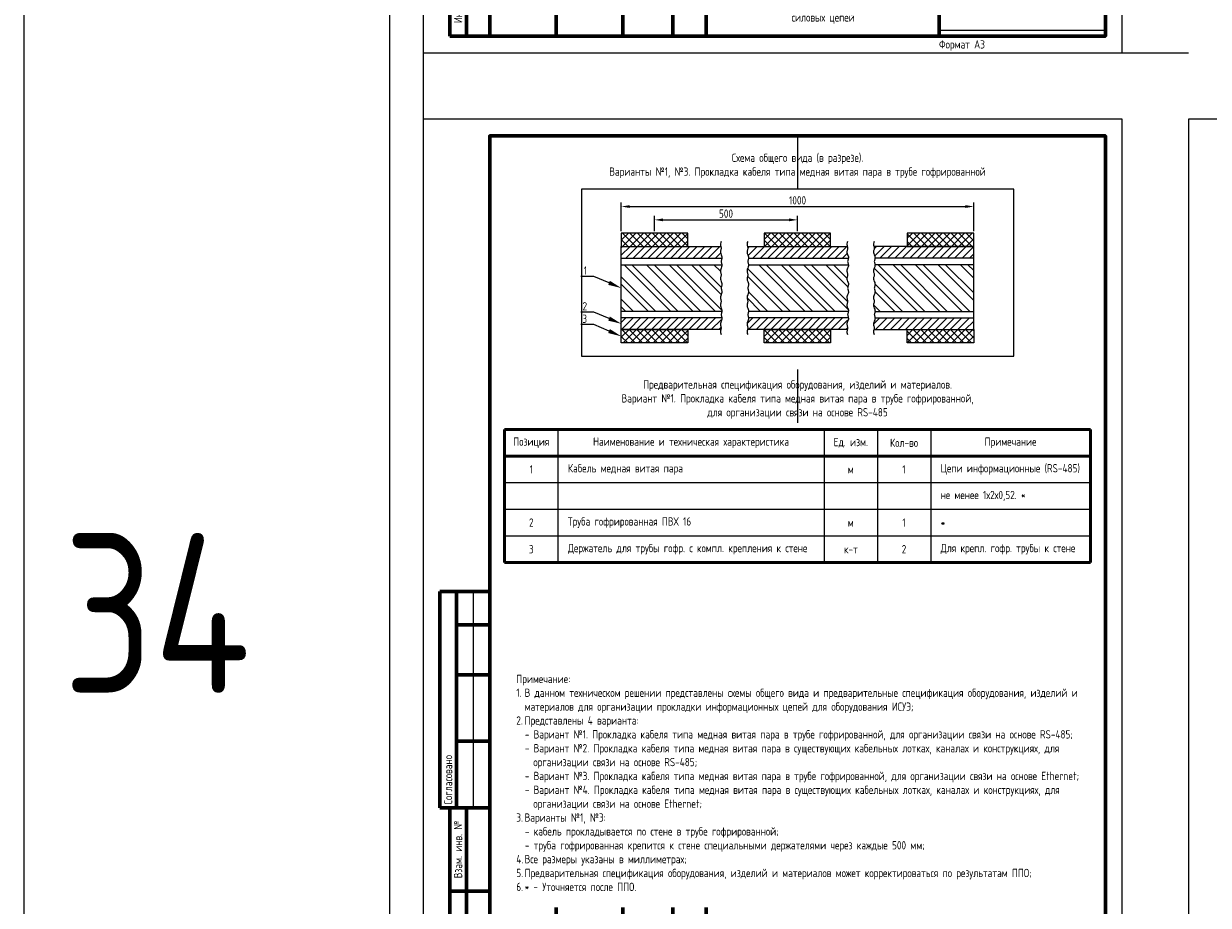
# Model space of a CAD drawing. Header units: millimetres. Extents: x -110 to 4101, y -10868 to 110.
# Tile 2 of 90: x -110 to 246, y -10707 to -10442. Entities that reach past the tile are written whole.
import ezdxf
from ezdxf import colors
from ezdxf.entities.mleader import LeaderData, LeaderLine
from ezdxf.enums import TextEntityAlignment as Align
from ezdxf.math import Vec2, Vec3

# ---------------------------------------------------------------- set-up
doc = ezdxf.new("R2010")
doc.units = ezdxf.units.MM
doc.layers.add('01.Вспомогательный_слой', color=1, linetype='Continuous', plot=False)
doc.layers.add('Формат', color=7, linetype='Continuous', lineweight=25)
doc.layers.add('Формат @ 1', color=7, linetype='Continuous', lineweight=25)
doc.styles.get("Standard").update_dxf_attribs({"font": 'arial.ttf'})
doc.styles.add('ЭП', font='GOST.TTF')
doc.dimstyles.new('ISO-25', dxfattribs={"dimtxt": 2.5, "dimasz": 2.5, "dimexe": 1.25, "dimexo": 0.625, "dimtad": 1, "dimtxsty": 'Standard', "dimcen": 2.5, "dimadec": 0, "dimazin": 0, "dimtfac": 1, "dimtmove": 0, "dimatfit": 3, "dimfxl": 1, "dimarcsym": 0})
picture_1 = doc.add_image_def('image3.png', size_in_pixel=(587, 136))
pattern_1 = [(45, (-213.2136, -862.4686), (-1.12253202, 1.12253202), []), (135, (-213.2136, -862.4686), (-1.12253202, -1.12253202), [])]

# ---------------------------------------------------------------- blocks, each defined once
blk = doc.blocks.new('*U78')
at = {"layer": 'Формат', "color": 7, "linetype": 'Continuous', "lineweight": 60}
for p, q in [((5, 150), (20, 150)), ((5, 150), (5, 85)), ((10, 150), (10, 85)), ((10, 140), (20, 140)), ((10, 125), (20, 125)), ((10, 105), (20, 105)), ((5, 85), (13, 85)), ((8, 85), (20, 85)), ((8, 85), (8, 0)), ((13, 85), (13, 0)), ((8, 60), (20, 60)), ((20, 55), (20, 0)), ((40, 55), (40, 0)), ((60, 55), (60, 0)), ((75, 55), (75, 0)), ((85, 55), (85, 0)), ((155, 30), (155, 0)), ((8, 0), (20, 0))]:
    blk.add_line(p, q, dxfattribs=at)
at = {"layer": 'Формат', "color": 7, "linetype": 'Continuous', "lineweight": 25}
blk.add_line((15, 150), (15, 85), dxfattribs=at)
blk.add_lwpolyline([(0, -5), (210, -5), (210, 292), (0, 292)], close=True, dxfattribs=at)
at = {"layer": 'Формат', "color": 7, "linetype": 'Continuous', "lineweight": 60}
blk.add_lwpolyline([(20, 0), (205, 0), (205, 287), (20, 287)], close=True, dxfattribs=at)
at = {"layer": 'Формат', "color": 7, "linetype": 'Continuous', "lineweight": 25, "style": 'ЭП'}
blk.add_text('Согласовано', height=2.5, rotation=90, dxfattribs=at).set_placement((7.5, 86), align=Align.MIDDLE_LEFT)
for s, p in [('Взам. инв. №', (10.5, 72.5)), ('Инв. № подл.', (10.5, 12.5))]:
    blk.add_text(s, height=2.5, rotation=90, dxfattribs=at).set_placement(p, align=Align.MIDDLE_CENTER)
at = {"layer": 'Формат', "color": 7, "linetype": 'Continuous', "lineweight": 25, "style": 'ЭП', "flags": 8}
for tag, p in [('СОГЛ_ФИО_1', (12.5, 106)), ('СОГЛ_ФИО_2', (17.5, 106)), ('СОГЛ_ДОЛЖ_1', (12.5, 86)), ('СОГЛ_ДОЛЖ_2', (17.5, 86))]:
    blk.add_attdef(tag, text='', height=2.5, rotation=90, dxfattribs=at).set_placement(p, align=Align.MIDDLE_LEFT)
for tag, height, p in [('ОБОЗНАЧЕНИЕ', 5, (145, 50)), ('ОБЪЕКТ', 2.5, (145, 37.5)), ('НАИМЕНОВАНИЕ', 2.5, (120, 22.5)), ('Стадия', 2.5, (162.5, 20)), ('Лист', 2.5, (177.5, 20)), ('Листов', 2.5, (195, 20)), ('НАИМ_ИЗОБРАЖЕНИЙ', 2.5, (120, 7.5))]:
    blk.add_attdef(tag, text='', height=height, dxfattribs=at).set_placement(p, align=Align.MIDDLE_CENTER)
for tag, p in [('изм.№', (21, 37.5)), ('изм.уч.', (31, 37.5)), ('изм.лист', (41, 37.5)), ('изм.№_док.', (50.5, 37.5)), ('изм_дата', (76, 37.5)), ('Должн_1', (21, 27.5)), ('ФИО_1', (41, 27.5)), ('дата_1', (76, 27.5)), ('ДОЛЖН_2', (21, 22.5)), ('ФИО_2', (41, 22.5)), ('дата_2', (76, 22.5)), ('Должн_3', (21, 17.5)), ('ФИО_3', (41, 17.5)), ('дата_3', (76, 17.5)), ('ДОЛЖН_4', (21, 12.5)), ('ФИО_4', (41, 12.5)), ('дата_4', (76, 12.5)), ('ДОЛЖН_5', (21, 7.5)), ('ФИО_5', (41, 7.5)), ('дата_5', (76, 7.5)), ('ДОЛЖН_6', (21, 2.5)), ('ФИО_6', (41, 2.5)), ('дата_6', (76, 2.5)), ('ФОРМ.ЛИСТА', (155, -2.5))]:
    blk.add_attdef(tag, text='', height=2.5, dxfattribs=at).set_placement(p, align=Align.MIDDLE_LEFT)
blk.add_attdef('N_ИНВ', text='', height=2.5, rotation=90, dxfattribs=at).set_placement((16.5, 12.5), align=Align.MIDDLE_CENTER)
at = {"ltscale": 0.2}
image = blk.add_image(picture_1, insert=(155, 1.71), size_in_units=(50, 11.58), dxfattribs=at)
image.dxf.flags = 7
blk = doc.blocks.new('*T137')
at = {"color": 0, "linetype": 'ByBlock', "lineweight": 50, "ltscale": 0.2, "transparency": 16777216}
for p, q in [((0, 0), (176, 0)), ((0, 0), (0, -40)), ((176, 0), (176, -40)), ((0, -8), (176, -8)), ((0, -40), (176, -40))]:
    blk.add_line(p, q, dxfattribs=at)
at = {"color": 0, "linetype": 'ByBlock', "ltscale": 0.2, "transparency": 16777216}
for p, q in [((16, 0), (16, -40)), ((96, 0), (96, -40)), ((112, 0), (112, -40)), ((128, 0), (128, -40)), ((96, -16), (176, -16)), ((0, -24), (16, -24)), ((96, -24), (176, -24)), ((0, -32), (16, -32)), ((96, -32), (112, -32))]:
    blk.add_line(p, q, dxfattribs=at)
at = {"color": 0, "linetype": 'ByBlock', "lineweight": -2, "ltscale": 0.2, "transparency": 16777216}
for p, q in [((0, -16), (96, -16)), ((16, -24), (96, -24)), ((16, -32), (96, -32)), ((112, -32), (176, -32))]:
    blk.add_line(p, q, dxfattribs=at)
at = {"color": 0, "ltscale": 0.2, "transparency": 16777216, "char_height": 2.5, "style": 'ЭП'}
for s, insert, width, attachment_point in [('{\\fGOST type A|b1|i0|c204|p34;Позиция}', (8, -4), 10, 5), ('{\\fGOST type A|b1|i0|c204|p34;Наименование и техническая характеристика}', (56, -4), 74, 5), ('{\\fGOST type A|b1|i0|c204|p34;Ед. изм.}', (104, -4), 10, 5), ('{\\fGOST type A|b1|i0|c204|p34;Кол-во}', (120, -4), 10, 5), ('{\\fGOST type A|b1|i0|c204|p34;Примечание}', (152, -4), 42, 5), ('1', (8, -12), 10, 5), ('Кабель медная витая пара', (19, -12), 74, 4), ('1', (120, -12), 10, 5), ('Цепи информационные (RS-485)', (131, -12), 42, 4), ('м', (104, -12), 10, 5), ('не менее 1х2х0,52. *', (131, -20), 42, 4), ('2', (8, -28), 10, 5), ('Труба гофрированная ПВХ 16', (19, -28), 74, 4), ('м', (104, -28), 10, 5), ('1', (120, -28), 10, 5), ('*', (131, -28), 42, 4), ('3', (8, -36), 10, 5), ('Держатель для трубы гофр. с компл. крепления к стене', (19, -36), 74, 4), ('к-т', (104, -36), 10, 5), ('2', (120, -36), 10, 5), ('Для крепл. гофр. трубы к стене', (131, -36), 42, 4)]:
    blk.add_mtext(s, dxfattribs=dict(at, insert=insert, width=width, attachment_point=attachment_point))
blk = doc.blocks.new('*D138')
at = {"color": 0, "lineweight": -2, "ltscale": 0.2, "transparency": 16777216}
for p, q in [((79.55, -10504.62), (79.55, -10500)), ((82.05, -10501.25), (119.95, -10501.25)), ((122.45, -10504.62), (122.45, -10500))]:
    blk.add_line(p, q, dxfattribs=at)
at = {"color": 0, "ltscale": 0.2, "transparency": 16777216}
for points in [[(82.05, -10500.83), (82.05, -10501.67), (79.55, -10501.25)], [(119.95, -10500.83), (119.95, -10501.67), (122.45, -10501.25)]]:
    blk.add_solid(points, dxfattribs=at)
at = {"layer": 'Defpoints', "color": 0, "ltscale": 0.2, "transparency": 16777216}
for p in [(122.45, -10501.25), (79.55, -10505.25), (122.45, -10505.25)]:
    blk.add_point(p, dxfattribs=at)
at = {"color": 0, "ltscale": 0.2, "transparency": 16777216, "insert": (101, -10499.38), "char_height": 2.5, "attachment_point": 5, "style": 'ЭП'}
blk.add_mtext('500', dxfattribs=at)
blk = doc.blocks.new('*D135')
at = {"color": 0, "lineweight": -2, "ltscale": 0.2, "transparency": 16777216}
for p, q in [((69.55, -10504.62), (69.55, -10496)), ((72.05, -10497.25), (172.95, -10497.25)), ((175.45, -10504.62), (175.45, -10496))]:
    blk.add_line(p, q, dxfattribs=at)
at = {"color": 0, "ltscale": 0.2, "transparency": 16777216}
for points in [[(72.05, -10496.83), (72.05, -10497.67), (69.55, -10497.25)], [(172.95, -10496.83), (172.95, -10497.67), (175.45, -10497.25)]]:
    blk.add_solid(points, dxfattribs=at)
at = {"layer": 'Defpoints', "color": 0, "ltscale": 0.2, "transparency": 16777216}
for p in [(175.45, -10497.25), (69.55, -10505.25), (175.45, -10505.25)]:
    blk.add_point(p, dxfattribs=at)
at = {"color": 0, "ltscale": 0.2, "transparency": 16777216, "insert": (122.5, -10495.38), "char_height": 2.5, "attachment_point": 5, "style": 'ЭП'}
blk.add_mtext('1000', dxfattribs=at)
blk = doc.blocks.new('*U77')
at = {"layer": 'Формат', "color": 7, "linetype": 'Continuous', "lineweight": 25}
blk.add_lwpolyline([(0, -5), (210, -5), (210, 292), (0, 292)], close=True, dxfattribs=at)
at = {"layer": 'Формат', "color": 7, "linetype": 'Continuous', "lineweight": 25, "style": 'ЭП', "flags": 8}
blk.add_attdef('N_ИНВ', text='', height=2.5, rotation=90, dxfattribs=at).set_placement((16.5, 12.5), align=Align.MIDDLE_CENTER)
for tag, p in [('изм.№', (21, 7.5)), ('изм.уч.', (31, 7.5)), ('изм.лист', (41, 7.5)), ('изм.№_док.', (50.5, 7.5)), ('изм_дата', (76, 7.5)), ('ФОРМ.ЛИСТА', (155, -2.5))]:
    blk.add_attdef(tag, text='', height=2.5, dxfattribs=at).set_placement(p, align=Align.MIDDLE_LEFT)
for tag, height, p in [('ОБОЗНАЧЕНИЕ', 5, (140, 7.5)), ('Лист', 2.5, (200, 4))]:
    blk.add_attdef(tag, text='', height=height, dxfattribs=at).set_placement(p, align=Align.MIDDLE_CENTER)

msp = doc.modelspace()

# ---------------------------------------------------------------- hatches: boundary and pattern name
at = {"ltscale": 0.2}
h = msp.add_hatch(dxfattribs=at)
h.set_pattern_fill('ANSI37', color=256, scale=0.5)
h.set_pattern_definition(pattern_1)
h.paths.add_polyline_path([(89.553, -10509.25), (89.553, -10505.25), (69.553, -10505.25), (69.553, -10509.25)])
h.paths.add_polyline_path([(89.553, -10538.25), (89.553, -10534.25), (69.553, -10534.25), (69.553, -10538.25)])
h = msp.add_hatch(dxfattribs=at)
h.set_pattern_fill('ANSI37', color=256, scale=0.5)
h.set_pattern_definition(pattern_1)
h.paths.add_polyline_path([(132.447, -10509.25), (132.447, -10505.25), (112.447, -10505.25), (112.447, -10509.25)])
h.paths.add_polyline_path([(132.447, -10538.25), (132.447, -10534.25), (112.447, -10534.25), (112.447, -10538.25)])
h = msp.add_hatch(dxfattribs=at)
h.set_pattern_fill('ANSI37', color=256, scale=0.5)
h.set_pattern_definition(pattern_1)
h.paths.add_polyline_path([(175.447, -10509.25), (175.447, -10505.25), (155.447, -10505.25), (155.447, -10509.25)])
h.paths.add_polyline_path([(175.447, -10538.25), (175.447, -10534.25), (155.447, -10534.25), (155.447, -10538.25)])
h = msp.add_hatch(dxfattribs=at)
h.set_pattern_fill('ANSI31', color=256, scale=0.5)
h.set_pattern_definition([(45, (-213.2136, -862.4686), (-1.12253202, 1.12253202), [])])
h.paths.add_polyline_path([(99.421, -10510.339), (99.482, -10510.133), (99.532, -10509.938), (99.553, -10509.75), (99.532, -10509.562), (99.482, -10509.367), (99.447, -10509.25), (69.553, -10509.25), (69.553, -10512.75), (99.553, -10512.75), (99.553, -10511.75), (99.409, -10511.397), (99.342, -10511.086), (99.333, -10510.81), (99.365, -10510.562)])
h.paths.add_polyline_path([(99.532, -10533.562), (99.482, -10533.367), (99.421, -10533.161), (99.365, -10532.938), (99.333, -10532.69), (99.342, -10532.414), (99.409, -10532.103), (99.553, -10531.75), (99.553, -10530.75), (69.553, -10530.75), (69.553, -10534.25), (99.447, -10534.25), (99.482, -10534.133), (99.532, -10533.938), (99.553, -10533.75)])
h.paths.add_polyline_path([(137.409, -10511.397), (137.342, -10511.086), (137.333, -10510.81), (137.365, -10510.562), (137.421, -10510.339), (137.482, -10510.133), (137.532, -10509.938), (137.553, -10509.75), (137.532, -10509.562), (137.482, -10509.367), (137.447, -10509.25), (107.553, -10509.25), (107.553, -10511.75), (107.696, -10512.103), (107.764, -10512.414), (107.774, -10512.75), (137.553, -10512.75), (137.553, -10511.75)])
h.paths.add_polyline_path([(137.553, -10531.75), (137.553, -10530.75), (107.765, -10530.75), (107.772, -10530.81), (107.764, -10531.086), (107.696, -10531.397), (107.553, -10531.75), (107.553, -10534.25), (137.447, -10534.25), (137.482, -10534.133), (137.532, -10533.938), (137.553, -10533.75), (137.532, -10533.562), (137.482, -10533.367), (137.421, -10533.161), (137.365, -10532.938), (137.333, -10532.69), (137.342, -10532.414), (137.409, -10532.103)])
h.paths.add_polyline_path([(175.447, -10509.25), (145.553, -10509.25), (145.553, -10511.75), (145.696, -10512.103), (145.764, -10512.414), (145.774, -10512.75), (175.447, -10512.75)])
h.paths.add_polyline_path([(175.447, -10530.75), (145.765, -10530.75), (145.772, -10530.81), (145.764, -10531.086), (145.696, -10531.397), (145.553, -10531.75), (145.553, -10534.25), (175.447, -10534.25)])
h = msp.add_hatch(dxfattribs=at)
h.set_pattern_fill('ANSI32', color=256, scale=0.5, angle=90)
h.set_pattern_definition([(135, (-213.2136, -862.4686), (-3.367596, -3.367596), []), (135, (-213.2136, -860.2235), (-3.367596, -3.367596), [])])
h.paths.add_polyline_path([(99.765, -10528.75), (99.772, -10528.69), (99.764, -10528.414), (99.696, -10528.103), (99.553, -10527.75), (99.409, -10527.397), (99.342, -10527.086), (99.333, -10526.81), (99.365, -10526.562), (99.421, -10526.339), (99.482, -10526.133), (99.532, -10525.938), (99.553, -10525.75), (99.532, -10525.562), (99.482, -10525.367), (99.421, -10525.161), (99.365, -10524.938), (99.333, -10524.69), (99.342, -10524.414), (99.409, -10524.103), (99.553, -10523.75), (99.696, -10523.397), (99.764, -10523.086), (99.772, -10522.81), (99.74, -10522.562), (99.684, -10522.339), (99.623, -10522.133), (99.573, -10521.938), (99.553, -10521.75), (99.573, -10521.562), (99.623, -10521.367), (99.684, -10521.161), (99.74, -10520.938), (99.772, -10520.69), (99.764, -10520.414), (99.696, -10520.103), (99.553, -10519.75), (99.409, -10519.397), (99.342, -10519.086), (99.333, -10518.81), (99.365, -10518.562), (99.421, -10518.339), (99.482, -10518.133), (99.532, -10517.938), (99.553, -10517.75), (99.532, -10517.562), (99.482, -10517.367), (99.421, -10517.161), (99.365, -10516.938), (99.333, -10516.69), (99.342, -10516.414), (99.409, -10516.103), (99.553, -10515.75), (99.696, -10515.397), (99.764, -10515.086), (99.772, -10514.81), (99.765, -10514.75), (69.553, -10514.75), (69.553, -10528.75)])
h.paths.add_polyline_path([(137.765, -10528.75), (137.772, -10528.69), (137.764, -10528.414), (137.696, -10528.103), (137.553, -10527.75), (137.409, -10527.397), (137.342, -10527.086), (137.333, -10526.81), (137.365, -10526.562), (137.421, -10526.339), (137.482, -10526.133), (137.532, -10525.938), (137.553, -10525.75), (137.532, -10525.562), (137.482, -10525.367), (137.421, -10525.161), (137.365, -10524.938), (137.333, -10524.69), (137.342, -10524.414), (137.409, -10524.103), (137.553, -10523.75), (137.696, -10523.397), (137.764, -10523.086), (137.772, -10522.81), (137.74, -10522.562), (137.684, -10522.339), (137.623, -10522.133), (137.573, -10521.938), (137.553, -10521.75), (137.573, -10521.562), (137.623, -10521.367), (137.684, -10521.161), (137.74, -10520.938), (137.772, -10520.69), (137.764, -10520.414), (137.696, -10520.103), (137.553, -10519.75), (137.409, -10519.397), (137.342, -10519.086), (137.333, -10518.81), (137.365, -10518.562), (137.421, -10518.339), (137.482, -10518.133), (137.532, -10517.938), (137.553, -10517.75), (137.532, -10517.562), (137.482, -10517.367), (137.421, -10517.161), (137.365, -10516.938), (137.333, -10516.69), (137.342, -10516.414), (137.409, -10516.103), (137.553, -10515.75), (137.696, -10515.397), (137.764, -10515.086), (137.772, -10514.81), (137.765, -10514.75), (107.765, -10514.75), (107.772, -10514.81), (107.764, -10515.086), (107.696, -10515.397), (107.553, -10515.75), (107.409, -10516.103), (107.342, -10516.414), (107.333, -10516.69), (107.365, -10516.938), (107.421, -10517.161), (107.482, -10517.367), (107.532, -10517.562), (107.553, -10517.75), (107.532, -10517.938), (107.482, -10518.133), (107.421, -10518.339), (107.365, -10518.562), (107.333, -10518.81), (107.342, -10519.086), (107.409, -10519.397), (107.553, -10519.75), (107.696, -10520.103), (107.764, -10520.414), (107.772, -10520.69), (107.74, -10520.938), (107.684, -10521.161), (107.623, -10521.367), (107.573, -10521.562), (107.553, -10521.75), (107.573, -10521.938), (107.623, -10522.133), (107.684, -10522.339), (107.74, -10522.562), (107.772, -10522.81), (107.764, -10523.086), (107.696, -10523.397), (107.553, -10523.75), (107.409, -10524.103), (107.342, -10524.414), (107.333, -10524.69), (107.365, -10524.938), (107.421, -10525.161), (107.482, -10525.367), (107.532, -10525.562), (107.553, -10525.75), (107.532, -10525.938), (107.482, -10526.133), (107.421, -10526.339), (107.365, -10526.562), (107.333, -10526.81), (107.342, -10527.086), (107.409, -10527.397), (107.553, -10527.75), (107.696, -10528.103), (107.764, -10528.414), (107.774, -10528.75)])
h.paths.add_polyline_path([(175.447, -10528.75), (175.447, -10514.75), (145.765, -10514.75), (145.772, -10514.81), (145.764, -10515.086), (145.696, -10515.397), (145.553, -10515.75), (145.409, -10516.103), (145.342, -10516.414), (145.333, -10516.69), (145.365, -10516.938), (145.421, -10517.161), (145.482, -10517.367), (145.532, -10517.562), (145.553, -10517.75), (145.532, -10517.938), (145.482, -10518.133), (145.421, -10518.339), (145.365, -10518.562), (145.333, -10518.81), (145.342, -10519.086), (145.409, -10519.397), (145.553, -10519.75), (145.696, -10520.103), (145.764, -10520.414), (145.772, -10520.69), (145.74, -10520.938), (145.684, -10521.161), (145.623, -10521.367), (145.573, -10521.562), (145.553, -10521.75), (145.573, -10521.938), (145.623, -10522.133), (145.684, -10522.339), (145.74, -10522.562), (145.772, -10522.81), (145.764, -10523.086), (145.696, -10523.397), (145.553, -10523.75), (145.409, -10524.103), (145.342, -10524.414), (145.333, -10524.69), (145.365, -10524.938), (145.421, -10525.161), (145.482, -10525.367), (145.532, -10525.562), (145.553, -10525.75), (145.532, -10525.938), (145.482, -10526.133), (145.421, -10526.339), (145.365, -10526.562), (145.333, -10526.81), (145.342, -10527.086), (145.409, -10527.397), (145.553, -10527.75), (145.696, -10528.103), (145.764, -10528.414), (145.774, -10528.75)])

# ---------------------------------------------------------------- linework, layer by layer
for points in [[(-110, -10868), (2120, -10868), (2120, 110), (-110, 110)], [(69.553, -10509.25), (89.553, -10509.25), (89.553, -10505.25), (69.553, -10505.25)], [(112.447, -10509.25), (132.447, -10509.25), (132.447, -10505.25), (112.447, -10505.25)], [(155.447, -10509.25), (175.447, -10509.25), (175.447, -10505.25), (155.447, -10505.25)], [(69.553, -10534.25), (89.553, -10534.25), (89.553, -10538.25), (69.553, -10538.25)], [(112.447, -10534.25), (132.447, -10534.25), (132.447, -10538.25), (112.447, -10538.25)], [(155.447, -10534.25), (175.447, -10534.25), (175.447, -10538.25), (155.447, -10538.25)]]:
    msp.add_lwpolyline(points, close=True, dxfattribs=at)
for points in [[(99.447, -10534.25), (69.553, -10534.25), (69.553, -10509.25), (99.447, -10509.25)], [(69.553, -10534.25), (69.553, -10530.75), (69.553, -10528.75), (69.553, -10514.75), (69.553, -10512.75), (69.553, -10509.25)], [(99.553, -10507.75), (99.409, -10508.103), (99.342, -10508.414), (99.333, -10508.69), (99.365, -10508.938), (99.421, -10509.161), (99.482, -10509.367), (99.532, -10509.562), (99.553, -10509.75), (99.532, -10509.938), (99.482, -10510.133), (99.421, -10510.339), (99.365, -10510.562), (99.333, -10510.81), (99.342, -10511.086), (99.409, -10511.397), (99.553, -10511.75)], [(107.553, -10507.75), (107.409, -10508.103), (107.342, -10508.414), (107.333, -10508.69), (107.365, -10508.938), (107.421, -10509.161), (107.482, -10509.367), (107.532, -10509.562), (107.553, -10509.75), (107.532, -10509.938), (107.482, -10510.133), (107.421, -10510.339), (107.365, -10510.562), (107.333, -10510.81), (107.342, -10511.086), (107.409, -10511.397), (107.553, -10511.75)], [(107.447, -10509.25), (137.447, -10509.25)], [(137.553, -10507.75), (137.409, -10508.103), (137.342, -10508.414), (137.333, -10508.69), (137.365, -10508.938), (137.421, -10509.161), (137.482, -10509.367), (137.532, -10509.562), (137.553, -10509.75), (137.532, -10509.938), (137.482, -10510.133), (137.421, -10510.339), (137.365, -10510.562), (137.333, -10510.81), (137.342, -10511.086), (137.409, -10511.397), (137.553, -10511.75)], [(145.553, -10507.75), (145.409, -10508.103), (145.342, -10508.414), (145.333, -10508.69), (145.365, -10508.938), (145.421, -10509.161), (145.482, -10509.367), (145.532, -10509.562), (145.553, -10509.75), (145.532, -10509.938), (145.482, -10510.133), (145.421, -10510.339), (145.365, -10510.562), (145.333, -10510.81), (145.342, -10511.086), (145.409, -10511.397), (145.553, -10511.75)], [(145.447, -10534.25), (175.447, -10534.25), (175.447, -10509.25), (145.447, -10509.25)], [(99.765, -10530.75), (69.553, -10530.75), (69.553, -10512.75), (99.765, -10512.75)], [(99.765, -10530.75), (69.553, -10530.75), (69.553, -10512.75), (99.765, -10512.75)], [(99.553, -10511.75), (99.696, -10512.103), (99.764, -10512.414), (99.772, -10512.69), (99.74, -10512.938), (99.684, -10513.161), (99.623, -10513.367), (99.573, -10513.562), (99.553, -10513.75), (99.573, -10513.938), (99.623, -10514.133), (99.684, -10514.339), (99.74, -10514.562), (99.772, -10514.81), (99.764, -10515.086), (99.696, -10515.397), (99.553, -10515.75)], [(107.553, -10511.75), (107.696, -10512.103), (107.764, -10512.414), (107.772, -10512.69), (107.74, -10512.938), (107.684, -10513.161), (107.623, -10513.367), (107.573, -10513.562), (107.553, -10513.75), (107.573, -10513.938), (107.623, -10514.133), (107.684, -10514.339), (107.74, -10514.562), (107.772, -10514.81), (107.764, -10515.086), (107.696, -10515.397), (107.553, -10515.75)], [(107.765, -10512.75), (137.765, -10512.75)], [(107.765, -10512.75), (137.765, -10512.75)], [(137.553, -10511.75), (137.696, -10512.103), (137.764, -10512.414), (137.772, -10512.69), (137.74, -10512.938), (137.684, -10513.161), (137.623, -10513.367), (137.573, -10513.562), (137.553, -10513.75), (137.573, -10513.938), (137.623, -10514.133), (137.684, -10514.339), (137.74, -10514.562), (137.772, -10514.81), (137.764, -10515.086), (137.696, -10515.397), (137.553, -10515.75)], [(145.553, -10511.75), (145.696, -10512.103), (145.764, -10512.414), (145.772, -10512.69), (145.74, -10512.938), (145.684, -10513.161), (145.623, -10513.367), (145.573, -10513.562), (145.553, -10513.75), (145.573, -10513.938), (145.623, -10514.133), (145.684, -10514.339), (145.74, -10514.562), (145.772, -10514.81), (145.764, -10515.086), (145.696, -10515.397), (145.553, -10515.75)], [(145.765, -10530.75), (175.447, -10530.75), (175.447, -10512.75), (145.765, -10512.75)], [(145.765, -10530.75), (175.447, -10530.75), (175.447, -10512.75), (145.765, -10512.75)], [(99.765, -10528.75), (69.553, -10528.75), (69.553, -10514.75), (99.765, -10514.75)], [(99.553, -10515.75), (99.409, -10516.103), (99.342, -10516.414), (99.333, -10516.69), (99.365, -10516.938), (99.421, -10517.161), (99.482, -10517.367), (99.532, -10517.562), (99.553, -10517.75), (99.532, -10517.938), (99.482, -10518.133), (99.421, -10518.339), (99.365, -10518.562), (99.333, -10518.81), (99.342, -10519.086), (99.409, -10519.397), (99.553, -10519.75)], [(107.553, -10515.75), (107.409, -10516.103), (107.342, -10516.414), (107.333, -10516.69), (107.365, -10516.938), (107.421, -10517.161), (107.482, -10517.367), (107.532, -10517.562), (107.553, -10517.75), (107.532, -10517.938), (107.482, -10518.133), (107.421, -10518.339), (107.365, -10518.562), (107.333, -10518.81), (107.342, -10519.086), (107.409, -10519.397), (107.553, -10519.75)], [(107.765, -10514.75), (137.765, -10514.75)], [(137.553, -10515.75), (137.409, -10516.103), (137.342, -10516.414), (137.333, -10516.69), (137.365, -10516.938), (137.421, -10517.161), (137.482, -10517.367), (137.532, -10517.562), (137.553, -10517.75), (137.532, -10517.938), (137.482, -10518.133), (137.421, -10518.339), (137.365, -10518.562), (137.333, -10518.81), (137.342, -10519.086), (137.409, -10519.397), (137.553, -10519.75)], [(145.553, -10515.75), (145.409, -10516.103), (145.342, -10516.414), (145.333, -10516.69), (145.365, -10516.938), (145.421, -10517.161), (145.482, -10517.367), (145.532, -10517.562), (145.553, -10517.75), (145.532, -10517.938), (145.482, -10518.133), (145.421, -10518.339), (145.365, -10518.562), (145.333, -10518.81), (145.342, -10519.086), (145.409, -10519.397), (145.553, -10519.75)], [(145.765, -10528.75), (175.447, -10528.75), (175.447, -10514.75), (145.765, -10514.75)], [(99.553, -10519.75), (99.696, -10520.103), (99.764, -10520.414), (99.772, -10520.69), (99.74, -10520.938), (99.684, -10521.161), (99.623, -10521.367), (99.573, -10521.562), (99.553, -10521.75), (99.573, -10521.938), (99.623, -10522.133), (99.684, -10522.339), (99.74, -10522.562), (99.772, -10522.81), (99.764, -10523.086), (99.696, -10523.397), (99.553, -10523.75)], [(107.553, -10519.75), (107.696, -10520.103), (107.764, -10520.414), (107.772, -10520.69), (107.74, -10520.938), (107.684, -10521.161), (107.623, -10521.367), (107.573, -10521.562), (107.553, -10521.75), (107.573, -10521.938), (107.623, -10522.133), (107.684, -10522.339), (107.74, -10522.562), (107.772, -10522.81), (107.764, -10523.086), (107.696, -10523.397), (107.553, -10523.75)], [(137.553, -10519.75), (137.696, -10520.103), (137.764, -10520.414), (137.772, -10520.69), (137.74, -10520.938), (137.684, -10521.161), (137.623, -10521.367), (137.573, -10521.562), (137.553, -10521.75), (137.573, -10521.938), (137.623, -10522.133), (137.684, -10522.339), (137.74, -10522.562), (137.772, -10522.81), (137.764, -10523.086), (137.696, -10523.397), (137.553, -10523.75)], [(145.553, -10519.75), (145.696, -10520.103), (145.764, -10520.414), (145.772, -10520.69), (145.74, -10520.938), (145.684, -10521.161), (145.623, -10521.367), (145.573, -10521.562), (145.553, -10521.75), (145.573, -10521.938), (145.623, -10522.133), (145.684, -10522.339), (145.74, -10522.562), (145.772, -10522.81), (145.764, -10523.086), (145.696, -10523.397), (145.553, -10523.75)], [(99.553, -10523.75), (99.409, -10524.103), (99.342, -10524.414), (99.333, -10524.69), (99.365, -10524.938), (99.421, -10525.161), (99.482, -10525.367), (99.532, -10525.562), (99.553, -10525.75), (99.532, -10525.938), (99.482, -10526.133), (99.421, -10526.339), (99.365, -10526.562), (99.333, -10526.81), (99.342, -10527.086), (99.409, -10527.397), (99.553, -10527.75)], [(107.553, -10523.75), (107.409, -10524.103), (107.342, -10524.414), (107.333, -10524.69), (107.365, -10524.938), (107.421, -10525.161), (107.482, -10525.367), (107.532, -10525.562), (107.553, -10525.75), (107.532, -10525.938), (107.482, -10526.133), (107.421, -10526.339), (107.365, -10526.562), (107.333, -10526.81), (107.342, -10527.086), (107.409, -10527.397), (107.553, -10527.75)], [(137.553, -10523.75), (137.409, -10524.103), (137.342, -10524.414), (137.333, -10524.69), (137.365, -10524.938), (137.421, -10525.161), (137.482, -10525.367), (137.532, -10525.562), (137.553, -10525.75), (137.532, -10525.938), (137.482, -10526.133), (137.421, -10526.339), (137.365, -10526.562), (137.333, -10526.81), (137.342, -10527.086), (137.409, -10527.397), (137.553, -10527.75)], [(145.553, -10523.75), (145.409, -10524.103), (145.342, -10524.414), (145.333, -10524.69), (145.365, -10524.938), (145.421, -10525.161), (145.482, -10525.367), (145.532, -10525.562), (145.553, -10525.75), (145.532, -10525.938), (145.482, -10526.133), (145.421, -10526.339), (145.365, -10526.562), (145.333, -10526.81), (145.342, -10527.086), (145.409, -10527.397), (145.553, -10527.75)], [(99.553, -10527.75), (99.696, -10528.103), (99.764, -10528.414), (99.772, -10528.69), (99.74, -10528.938), (99.684, -10529.161), (99.623, -10529.367), (99.573, -10529.562), (99.553, -10529.75), (99.573, -10529.938), (99.623, -10530.133), (99.684, -10530.339), (99.74, -10530.562), (99.772, -10530.81), (99.764, -10531.086), (99.696, -10531.397), (99.553, -10531.75)], [(107.553, -10527.75), (107.696, -10528.103), (107.764, -10528.414), (107.772, -10528.69), (107.74, -10528.938), (107.684, -10529.161), (107.623, -10529.367), (107.573, -10529.562), (107.553, -10529.75), (107.573, -10529.938), (107.623, -10530.133), (107.684, -10530.339), (107.74, -10530.562), (107.772, -10530.81), (107.764, -10531.086), (107.696, -10531.397), (107.553, -10531.75)], [(137.553, -10527.75), (137.696, -10528.103), (137.764, -10528.414), (137.772, -10528.69), (137.74, -10528.938), (137.684, -10529.161), (137.623, -10529.367), (137.573, -10529.562), (137.553, -10529.75), (137.573, -10529.938), (137.623, -10530.133), (137.684, -10530.339), (137.74, -10530.562), (137.772, -10530.81), (137.764, -10531.086), (137.696, -10531.397), (137.553, -10531.75)], [(145.553, -10527.75), (145.696, -10528.103), (145.764, -10528.414), (145.772, -10528.69), (145.74, -10528.938), (145.684, -10529.161), (145.623, -10529.367), (145.573, -10529.562), (145.553, -10529.75), (145.573, -10529.938), (145.623, -10530.133), (145.684, -10530.339), (145.74, -10530.562), (145.772, -10530.81), (145.764, -10531.086), (145.696, -10531.397), (145.553, -10531.75)], [(137.765, -10528.75), (107.765, -10528.75)], [(137.765, -10530.75), (107.765, -10530.75)], [(137.765, -10530.75), (107.765, -10530.75)], [(99.553, -10531.75), (99.409, -10532.103), (99.342, -10532.414), (99.333, -10532.69), (99.365, -10532.938), (99.421, -10533.161), (99.482, -10533.367), (99.532, -10533.562), (99.553, -10533.75), (99.532, -10533.938), (99.482, -10534.133), (99.421, -10534.339), (99.365, -10534.562), (99.333, -10534.81), (99.342, -10535.086), (99.409, -10535.397), (99.553, -10535.75)], [(107.553, -10531.75), (107.409, -10532.103), (107.342, -10532.414), (107.333, -10532.69), (107.365, -10532.938), (107.421, -10533.161), (107.482, -10533.367), (107.532, -10533.562), (107.553, -10533.75), (107.532, -10533.938), (107.482, -10534.133), (107.421, -10534.339), (107.365, -10534.562), (107.333, -10534.81), (107.342, -10535.086), (107.409, -10535.397), (107.553, -10535.75)], [(137.447, -10534.25), (107.447, -10534.25)], [(137.553, -10531.75), (137.409, -10532.103), (137.342, -10532.414), (137.333, -10532.69), (137.365, -10532.938), (137.421, -10533.161), (137.482, -10533.367), (137.532, -10533.562), (137.553, -10533.75), (137.532, -10533.938), (137.482, -10534.133), (137.421, -10534.339), (137.365, -10534.562), (137.333, -10534.81), (137.342, -10535.086), (137.409, -10535.397), (137.553, -10535.75)], [(145.553, -10531.75), (145.409, -10532.103), (145.342, -10532.414), (145.333, -10532.69), (145.365, -10532.938), (145.421, -10533.161), (145.482, -10533.367), (145.532, -10533.562), (145.553, -10533.75), (145.532, -10533.938), (145.482, -10534.133), (145.421, -10534.339), (145.365, -10534.562), (145.333, -10534.81), (145.342, -10535.086), (145.409, -10535.397), (145.553, -10535.75)]]:
    msp.add_lwpolyline(points, dxfattribs=at)
at = {"layer": '01.Вспомогательный_слой', "ltscale": 0.2}
for points in [[(0, 0), (2040, 0), (2040, -10788), (0, -10788)], [(57.553, -10542.25), (187.447, -10542.25), (187.447, -10492), (57.553, -10492)]]:
    msp.add_lwpolyline(points, close=True, dxfattribs=at)
at = {"layer": '01.Вспомогательный_слой'}
for points in [[(10, -10451), (10, -10471)], [(220, -10451), (240, -10451)]]:
    msp.add_lwpolyline(points, dxfattribs=at)
at = {"layer": '01.Вспомогательный_слой', "ltscale": 0.2}
for points in [[(122.5, -10476), (122.5, -10492)], [(122.5, -10546.25), (122.5, -10562.25)]]:
    msp.add_lwpolyline(points, dxfattribs=at)

# ---------------------------------------------------------------- block references
msp.add_blockref('*T137', (34.5, -10564.25))
at = {"layer": 'Формат @ 1', "ltscale": 0.7}
ref = msp.add_blockref('*U78', (10, -10446), dxfattribs=at)
ref.add_attrib('ФОРМ.ЛИСТА', 'Формат А3', dxfattribs={"layer": 'Формат', "color": 7, "linetype": 'Continuous', "lineweight": 25, "height": 2.5, "style": 'ЭП', "flags": 8}).set_placement((165, -10448.5), align=Align.MIDDLE_LEFT)
ref.add_attrib('НАИМ_ИЗОБРАЖЕНИЙ_002', 'силовых цепей', (120.714, -10441.655), dxfattribs={"layer": 'Формат', "color": 7, "linetype": 'Continuous', "lineweight": 25, "height": 2.5, "style": 'ЭП'})
for name, p in [('*U78', (10, -10763)), ('*U77', (240, -10763))]:
    msp.add_blockref(name, p, dxfattribs=at)

# ---------------------------------------------------------------- texts
at = {"char_height": 2.5, "style": 'ЭП'}
for s, insert, width, attachment_point in [('Схема общего вида (в разрезе).\\PВарианты №1, №3. Прокладка кабеля типа медная витая пара в трубе гофрированной', (122.5, -10485), 176, 5), ('Предварительная спецификация оборудования, изделий и материалов.\\PВариант №1. Прокладка кабеля типа медная витая пара в трубе гофрированной, ^Jдля организации связи на основе RS-485', (122.5, -10555.25), 176, 5), ('Примечание:\\P\\pi-2.5,l2.5,t2.5,115;1.^IВ данном техническом решении представлены схемы общего вида и предварительные спецификация оборудования, изделий и материалов для организации прокладки информационных цепей для оборудования ИСУЭ;\\P2.^IПредставлены 4 варианта:\\P\\pi0,l0,tz;  - Вариант №1. Прокладка кабеля типа медная витая пара в трубе гофрированной, для организации связи на основе RS-485;\\P  - Вариант №2. Прокладка кабеля типа медная витая пара в существующих кабельных лотках, каналах и конструкциях, для \\P    организации связи на основе RS-485;\\P  - Вариант №3. Прокладка кабеля типа медная витая пара в трубе гофрированной, для организации связи на основе Ethernet;\\P  - Вариант №4. Прокладка кабеля типа медная витая пара в существующих кабельных лотках, каналах и конструкциях, для \\P    организации связи на основе Ethernet;\\P\\pi-2.5,l2.5,t2.5,115;3.^IВарианты №1, №3:\\P\\pi0,l0,tz;  - кабель прокладывается по стене в трубе гофрированной;\\P  - труба гофрированная крепится к стене специальными держателями через каждые 500 мм;\\P\\pi-2.5,l2.5,t2.5,115;4.^IВсе размеры указаны в миллиметрах;\\P5.^IПредварительная спецификация оборудования, изделий и материалов может корректироваться по результатам ППО;\\P6.^I* - Уточняется после ППО.', (38, -10703), 169, 7)]:
    msp.add_mtext(s, dxfattribs=dict(at, insert=insert, width=width, attachment_point=attachment_point))
at = {"color": 3, "insert": (-70, -10619.5), "char_height": 48, "width": 8, "attachment_point": 5, "style": 'ЭП'}
msp.add_mtext('34', dxfattribs=at)

# ---------------------------------------------------------------- dimensions: what is measured, and where the dimension line sits
at = {"ltscale": 0.2}
for base, p1, p2, text, picture, middle in [((175.447, -10497.25), (69.553, -10505.25), (175.447, -10505.25), '1000', '*D135', (122.5, -10497.25)), ((122.447, -10501.25), (79.553, -10505.25), (122.447, -10505.25), '500', '*D138', (101, -10501.25))]:
    dim = msp.add_linear_dim(base=base, p1=p1, p2=p2, text=text, dimstyle='ISO-25', override={"dimtxsty": 'ЭП'}, dxfattribs=at)
    dim.commit()
    dim.dimension.update_dxf_attribs({"geometry": picture, "text_midpoint": middle, "dimtype": 160})

# ---------------------------------------------------------------- leaders
ml = msp.add_multileader_mtext('Standard')
ml.set_content('{\\C256;1}', color=250, style='ЭП')
ml.set_leader_properties()
ml.build(insert=Vec2(0, 0))
ml.multileader.update_dxf_attribs({"text_left_attachment_type": 5, "text_right_attachment_type": 5, "dogleg_length": 0})
ctx = ml.context
ctx.base_point, ctx.char_height, ctx.plane_origin = Vec3(56.559, -10518.229), 2.5, Vec3(69.52, -10522.747)
ctx.left_attachment, ctx.right_attachment, ctx.text_align_type = 5, 5, 2
notes = []
notes.append((ctx, [(1, (1, 1, 0), (61.271, -10518.229), (-1, 0), 0, [(0, [(69.553, -10521.75)], 0, [])])]))
ctx.mtext.insert, ctx.mtext.alignment, ctx.mtext.flow_direction = Vec3(59.271, -10515.229), 3, 5
ml = msp.add_multileader_mtext('Standard')
ml.set_content('{\\C256;2}', color=250, style='ЭП')
ml.set_leader_properties()
ml.build(insert=Vec2(0, 0))
ml.multileader.update_dxf_attribs({"text_left_attachment_type": 5, "text_right_attachment_type": 5, "dogleg_length": 0})
ctx = ml.context
ctx.base_point, ctx.char_height, ctx.plane_origin = Vec3(56.009, -10528.979), 2.5, Vec3(69.52, -10533.497)
ctx.left_attachment, ctx.right_attachment, ctx.text_align_type = 5, 5, 2
notes.append((ctx, [(1, (1, 1, 0), (61.271, -10528.979), (-1, 0), 0, [(0, [(69.553, -10532.5)], 0, [])])]))
ctx.mtext.insert, ctx.mtext.alignment, ctx.mtext.flow_direction = Vec3(59.271, -10525.979), 3, 5
ml = msp.add_multileader_mtext('Standard')
ml.set_content('{\\C256;3}', color=250, style='ЭП')
ml.set_leader_properties()
ml.build(insert=Vec2(0, 0))
ml.multileader.update_dxf_attribs({"text_left_attachment_type": 5, "text_right_attachment_type": 5, "dogleg_length": 0})
ctx = ml.context
ctx.base_point, ctx.char_height, ctx.plane_origin = Vec3(56.2, -10532.729), 2.5, Vec3(69.52, -10537.247)
ctx.left_attachment, ctx.right_attachment, ctx.text_align_type = 5, 5, 2
notes.append((ctx, [(1, (1, 1, 0), (61.271, -10532.729), (-1, 0), 0, [(0, [(69.553, -10536.25)], 0, [])])]))
ctx.mtext.insert, ctx.mtext.alignment, ctx.mtext.flow_direction = Vec3(59.271, -10529.729), 3, 5
for ctx, leaders in notes:
    for number, flags, end, landing, length, lines in leaders:
        leader = LeaderData()
        leader.index, (leader.has_last_leader_line, leader.has_dogleg_vector, leader.attachment_direction) = number, flags
        leader.last_leader_point, leader.dogleg_vector, leader.dogleg_length = Vec3(end), Vec3(landing), length
        for number, points, colour, breaks in lines:
            line = LeaderLine()
            line.index, line.vertices, line.color, line.breaks = number, Vec3.list(points), colors.encode_raw_color(colour), breaks
            leader.lines.append(line)
        ctx.leaders.append(leader)

doc.saveas('drawing.dxf')
